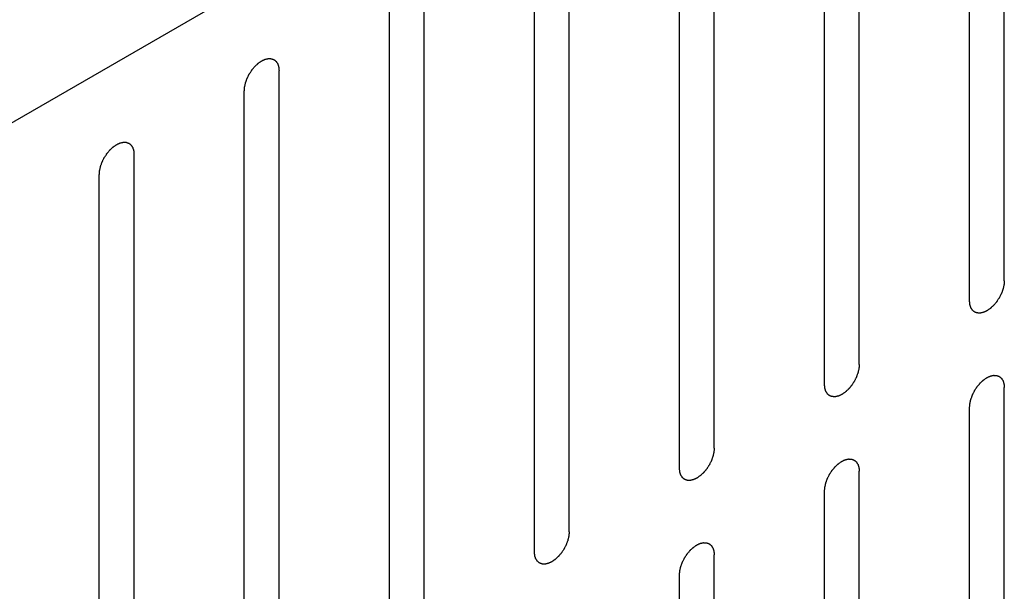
# Model space of a CAD drawing. Header units: inches. Extents: x 5 to 265, y 5 to 171.
# Tile 168 of 212: x 200.345 to 201.848, y 142.339 to 143.213. Entities that reach past the tile are written whole.
import ezdxf

# ---------------------------------------------------------------- set-up
doc = ezdxf.new("R2010")
doc.units = ezdxf.units.IN
doc.header["$LTSCALE"] = 14.96
doc.header["$MEASUREMENT"] = 0
doc.layers.get('0').update_dxf_attribs({"linetype": 'CONTINUOUS'})

msp = doc.modelspace()

# ---------------------------------------------------------------- linework, layer by layer
at = {"color": 7, "linetype": 'Continuous'}
for p, q in [((201.8407, 143.9256), (193.1327, 138.898)), ((201.8477, 142.8139), (201.8477, 143.7733)), ((201.7946, 142.7832), (201.7946, 143.7426)), ((201.6264, 142.6861), (201.6264, 143.6455)), ((201.5733, 142.6555), (201.5733, 143.6149)), ((201.405, 142.5583), (201.405, 143.5177)), ((201.352, 142.5277), (201.352, 143.4871)), ((201.1837, 142.4305), (201.1837, 143.3899)), ((201.1307, 142.3999), (201.1307, 143.3593)), ((200.9624, 142.3027), (200.9624, 143.2621)), ((200.9094, 142.2721), (200.9094, 143.2315)), ((200.7411, 142.175), (200.7411, 143.1344)), ((200.688, 142.1443), (200.688, 143.1037)), ((200.5197, 142.0472), (200.5197, 143.0066)), ((200.4667, 142.0166), (200.4667, 142.976)), ((201.8477, 141.6912), (201.8477, 142.6506)), ((201.7946, 141.6606), (201.7946, 142.6199)), ((201.6264, 141.5634), (201.6264, 142.5228)), ((201.5733, 141.5328), (201.5733, 142.4922)), ((201.405, 141.4356), (201.405, 142.395)), ((201.352, 141.405), (201.352, 142.3644))]:
    msp.add_line(p, q, dxfattribs=at)
for points in [[(200.688, 143.1037), (200.6881, 143.1043), (200.6882, 143.1053), (200.6883, 143.1069), (200.6884, 143.1082), (200.6885, 143.1091), (200.6885, 143.1096), (200.6885, 143.11), (200.6886, 143.1104), (200.6888, 143.1109), (200.689, 143.1119), (200.6893, 143.1133), (200.6896, 143.1146), (200.6898, 143.1156), (200.6899, 143.1161), (200.69, 143.1166), (200.6902, 143.117), (200.6904, 143.1175), (200.6907, 143.1185), (200.6912, 143.1199), (200.6918, 143.1213), (200.6921, 143.1223), (200.6923, 143.1228), (200.6924, 143.1232), (200.6927, 143.1237), (200.6929, 143.1242), (200.6934, 143.1252), (200.6941, 143.1266), (200.6948, 143.1279), (200.6953, 143.1289), (200.6956, 143.1295), (200.6958, 143.1299), (200.6961, 143.1303), (200.6964, 143.1308), (200.697, 143.1316), (200.6978, 143.1329), (200.6986, 143.1342), (200.6992, 143.1351), (200.6996, 143.1356), (200.6998, 143.136), (200.7001, 143.1363), (200.7005, 143.1368), (200.7011, 143.1376), (200.7021, 143.1387), (200.703, 143.1398), (200.7037, 143.1406), (200.7041, 143.1411), (200.7044, 143.1414), (200.7047, 143.1417), (200.7051, 143.1421), (200.7058, 143.1428), (200.7068, 143.1437), (200.7079, 143.1447), (200.7086, 143.1454), (200.709, 143.1457), (200.7093, 143.1461), (200.7096, 143.1463), (200.7101, 143.1466), (200.7108, 143.1471), (200.7119, 143.1479), (200.713, 143.1486), (200.7138, 143.1491), (200.7142, 143.1494), (200.7145, 143.1497), (200.7149, 143.1498), (200.7153, 143.15), (200.7161, 143.1504), (200.7171, 143.1509), (200.7182, 143.1514), (200.7189, 143.1517), (200.7194, 143.1519), (200.7197, 143.1521), (200.72, 143.1521), (200.7204, 143.1522), (200.7211, 143.1524), (200.7222, 143.1526), (200.7232, 143.1529), (200.7239, 143.153), (200.7243, 143.1531), (200.7247, 143.1532), (200.7249, 143.1532), (200.7253, 143.1532), (200.726, 143.1531), (200.7269, 143.1531), (200.7279, 143.1531), (200.7286, 143.153), (200.7289, 143.153), (200.7292, 143.153), (200.7295, 143.1529), (200.7298, 143.1528), (200.7304, 143.1526), (200.7313, 143.1523), (200.7321, 143.152), (200.7327, 143.1517), (200.733, 143.1516), (200.7333, 143.1515), (200.7335, 143.1513), (200.7338, 143.1511), (200.7343, 143.1507), (200.7349, 143.1502), (200.7356, 143.1496), (200.7361, 143.1492), (200.7364, 143.149), (200.7366, 143.1488), (200.7367, 143.1486), (200.7369, 143.1482), (200.7373, 143.1477), (200.7378, 143.1469), (200.7383, 143.1461), (200.7387, 143.1455), (200.7389, 143.1452), (200.739, 143.145), (200.7391, 143.1446), (200.7393, 143.1442), (200.7395, 143.1435), (200.7398, 143.1425), (200.7401, 143.1415), (200.7403, 143.1408), (200.7404, 143.1404), (200.7406, 143.1401), (200.7406, 143.1397), (200.7406, 143.1393), (200.7407, 143.1384), (200.7408, 143.1372), (200.7409, 143.1358), (200.741, 143.1348), (200.7411, 143.1344)], [(200.4667, 142.976), (200.4668, 142.9765), (200.4668, 142.9775), (200.467, 142.9791), (200.4671, 142.9804), (200.4671, 142.9813), (200.4672, 142.9818), (200.4672, 142.9822), (200.4673, 142.9826), (200.4674, 142.9832), (200.4677, 142.9841), (200.468, 142.9855), (200.4683, 142.9869), (200.4685, 142.9878), (200.4686, 142.9884), (200.4687, 142.9888), (200.4689, 142.9892), (200.4691, 142.9898), (200.4694, 142.9907), (200.4699, 142.9921), (200.4704, 142.9935), (200.4708, 142.9945), (200.471, 142.995), (200.4711, 142.9955), (200.4714, 142.9959), (200.4716, 142.9964), (200.4721, 142.9974), (200.4728, 142.9988), (200.4735, 143.0002), (200.474, 143.0011), (200.4743, 143.0017), (200.4745, 143.0021), (200.4747, 143.0025), (200.4751, 143.003), (200.4756, 143.0039), (200.4765, 143.0051), (200.4773, 143.0064), (200.4779, 143.0073), (200.4782, 143.0078), (200.4785, 143.0082), (200.4788, 143.0085), (200.4791, 143.009), (200.4798, 143.0098), (200.4808, 143.0109), (200.4817, 143.0121), (200.4824, 143.0129), (200.4828, 143.0133), (200.483, 143.0137), (200.4833, 143.0139), (200.4838, 143.0143), (200.4845, 143.015), (200.4855, 143.016), (200.4865, 143.0169), (200.4873, 143.0176), (200.4877, 143.018), (200.488, 143.0183), (200.4883, 143.0185), (200.4887, 143.0188), (200.4895, 143.0193), (200.4906, 143.0201), (200.4917, 143.0208), (200.4925, 143.0214), (200.4929, 143.0217), (200.4932, 143.0219), (200.4935, 143.022), (200.494, 143.0222), (200.4947, 143.0226), (200.4958, 143.0231), (200.4969, 143.0236), (200.4976, 143.0239), (200.4981, 143.0241), (200.4984, 143.0243), (200.4987, 143.0243), (200.4991, 143.0244), (200.4998, 143.0246), (200.5009, 143.0248), (200.5019, 143.0251), (200.5026, 143.0252), (200.503, 143.0253), (200.5033, 143.0254), (200.5036, 143.0254), (200.504, 143.0254), (200.5047, 143.0254), (200.5056, 143.0253), (200.5066, 143.0253), (200.5072, 143.0253), (200.5076, 143.0252), (200.5079, 143.0253), (200.5082, 143.0251), (200.5085, 143.025), (200.5091, 143.0248), (200.5099, 143.0245), (200.5108, 143.0242), (200.5114, 143.024), (200.5117, 143.0238), (200.512, 143.0238), (200.5122, 143.0236), (200.5125, 143.0233), (200.5129, 143.0229), (200.5136, 143.0224), (200.5143, 143.0218), (200.5148, 143.0214), (200.5151, 143.0212), (200.5153, 143.021), (200.5154, 143.0208), (200.5156, 143.0205), (200.516, 143.0199), (200.5165, 143.0191), (200.517, 143.0183), (200.5174, 143.0177), (200.5175, 143.0174), (200.5177, 143.0172), (200.5178, 143.0169), (200.5179, 143.0165), (200.5181, 143.0158), (200.5185, 143.0147), (200.5188, 143.0137), (200.519, 143.013), (200.5191, 143.0126), (200.5192, 143.0123), (200.5192, 143.012), (200.5193, 143.0115), (200.5194, 143.0106), (200.5195, 143.0095), (200.5196, 143.008), (200.5197, 143.0071), (200.5197, 143.0066)], [(201.8477, 142.8139), (201.8476, 142.8133), (201.8476, 142.8123), (201.8474, 142.8107), (201.8473, 142.8094), (201.8473, 142.8085), (201.8472, 142.808), (201.8472, 142.8076), (201.8471, 142.8072), (201.847, 142.8067), (201.8467, 142.8057), (201.8464, 142.8043), (201.8461, 142.803), (201.8459, 142.802), (201.8458, 142.8015), (201.8457, 142.801), (201.8455, 142.8006), (201.8453, 142.8001), (201.845, 142.7991), (201.8445, 142.7977), (201.844, 142.7963), (201.8436, 142.7953), (201.8434, 142.7948), (201.8433, 142.7944), (201.843, 142.794), (201.8428, 142.7934), (201.8423, 142.7924), (201.8416, 142.791), (201.8409, 142.7897), (201.8404, 142.7887), (201.8401, 142.7881), (201.8399, 142.7877), (201.8397, 142.7874), (201.8393, 142.7868), (201.8387, 142.786), (201.8379, 142.7847), (201.8371, 142.7834), (201.8365, 142.7825), (201.8362, 142.782), (201.8359, 142.7816), (201.8356, 142.7813), (201.8353, 142.7808), (201.8346, 142.78), (201.8336, 142.7789), (201.8327, 142.7778), (201.832, 142.777), (201.8316, 142.7765), (201.8314, 142.7762), (201.831, 142.7759), (201.8306, 142.7755), (201.8299, 142.7748), (201.8289, 142.7739), (201.8278, 142.7729), (201.8271, 142.7722), (201.8267, 142.7719), (201.8264, 142.7716), (201.8261, 142.7713), (201.8256, 142.771), (201.8249, 142.7705), (201.8238, 142.7698), (201.8227, 142.769), (201.8219, 142.7685), (201.8215, 142.7682), (201.8212, 142.7679), (201.8208, 142.7678), (201.8204, 142.7676), (201.8197, 142.7672), (201.8186, 142.7667), (201.8175, 142.7662), (201.8168, 142.7659), (201.8163, 142.7657), (201.816, 142.7655), (201.8157, 142.7655), (201.8153, 142.7654), (201.8146, 142.7652), (201.8135, 142.765), (201.8125, 142.7647), (201.8118, 142.7646), (201.8114, 142.7645), (201.8111, 142.7644), (201.8108, 142.7644), (201.8104, 142.7644), (201.8097, 142.7645), (201.8088, 142.7645), (201.8078, 142.7645), (201.8072, 142.7646), (201.8068, 142.7646), (201.8065, 142.7646), (201.8062, 142.7647), (201.8059, 142.7648), (201.8053, 142.765), (201.8045, 142.7653), (201.8036, 142.7656), (201.803, 142.7659), (201.8027, 142.766), (201.8024, 142.7661), (201.8022, 142.7663), (201.8019, 142.7665), (201.8015, 142.7669), (201.8008, 142.7674), (201.8001, 142.768), (201.7996, 142.7684), (201.7993, 142.7686), (201.7991, 142.7688), (201.799, 142.769), (201.7988, 142.7694), (201.7984, 142.7699), (201.7979, 142.7707), (201.7974, 142.7715), (201.797, 142.7721), (201.7968, 142.7724), (201.7967, 142.7726), (201.7966, 142.773), (201.7965, 142.7734), (201.7962, 142.7741), (201.7959, 142.7751), (201.7956, 142.7761), (201.7954, 142.7768), (201.7953, 142.7772), (201.7952, 142.7775), (201.7951, 142.7779), (201.7951, 142.7783), (201.795, 142.7792), (201.7949, 142.7804), (201.7948, 142.7818), (201.7947, 142.7828), (201.7946, 142.7832)], [(201.6264, 142.6861), (201.6263, 142.6856), (201.6262, 142.6845), (201.6261, 142.683), (201.626, 142.6817), (201.6259, 142.6808), (201.6259, 142.6802), (201.6259, 142.6799), (201.6258, 142.6794), (201.6256, 142.6789), (201.6254, 142.6779), (201.6251, 142.6766), (201.6248, 142.6752), (201.6246, 142.6742), (201.6244, 142.6737), (201.6244, 142.6733), (201.6242, 142.6728), (201.624, 142.6723), (201.6236, 142.6713), (201.6231, 142.6699), (201.6226, 142.6685), (201.6223, 142.6676), (201.6221, 142.667), (201.6219, 142.6666), (201.6217, 142.6662), (201.6214, 142.6656), (201.621, 142.6646), (201.6203, 142.6633), (201.6196, 142.6619), (201.6191, 142.6609), (201.6188, 142.6604), (201.6186, 142.6599), (201.6183, 142.6596), (201.618, 142.6591), (201.6174, 142.6582), (201.6166, 142.6569), (201.6158, 142.6556), (201.6152, 142.6547), (201.6148, 142.6542), (201.6146, 142.6538), (201.6143, 142.6535), (201.6139, 142.6531), (201.6133, 142.6523), (201.6123, 142.6511), (201.6114, 142.65), (201.6107, 142.6492), (201.6103, 142.6487), (201.61, 142.6484), (201.6097, 142.6481), (201.6093, 142.6477), (201.6086, 142.6471), (201.6076, 142.6461), (201.6065, 142.6451), (201.6058, 142.6445), (201.6054, 142.6441), (201.6051, 142.6438), (201.6048, 142.6436), (201.6043, 142.6433), (201.6036, 142.6427), (201.6025, 142.642), (201.6014, 142.6412), (201.6006, 142.6407), (201.6002, 142.6404), (201.5998, 142.6401), (201.5995, 142.64), (201.5991, 142.6398), (201.5983, 142.6395), (201.5973, 142.639), (201.5962, 142.6385), (201.5954, 142.6381), (201.595, 142.6379), (201.5947, 142.6377), (201.5944, 142.6377), (201.594, 142.6376), (201.5932, 142.6374), (201.5922, 142.6372), (201.5912, 142.637), (201.5905, 142.6368), (201.59, 142.6367), (201.5897, 142.6366), (201.5895, 142.6367), (201.5891, 142.6367), (201.5884, 142.6367), (201.5875, 142.6367), (201.5865, 142.6368), (201.5858, 142.6368), (201.5855, 142.6368), (201.5852, 142.6368), (201.5849, 142.6369), (201.5846, 142.637), (201.584, 142.6372), (201.5831, 142.6375), (201.5823, 142.6379), (201.5817, 142.6381), (201.5814, 142.6382), (201.5811, 142.6383), (201.5809, 142.6385), (201.5806, 142.6387), (201.5801, 142.6391), (201.5794, 142.6397), (201.5788, 142.6402), (201.5783, 142.6406), (201.578, 142.6409), (201.5778, 142.641), (201.5777, 142.6413), (201.5774, 142.6416), (201.5771, 142.6421), (201.5766, 142.6429), (201.5761, 142.6438), (201.5757, 142.6443), (201.5755, 142.6446), (201.5753, 142.6449), (201.5753, 142.6452), (201.5751, 142.6456), (201.5749, 142.6463), (201.5746, 142.6473), (201.5743, 142.6483), (201.5741, 142.649), (201.5739, 142.6494), (201.5738, 142.6497), (201.5738, 142.6501), (201.5738, 142.6506), (201.5737, 142.6514), (201.5736, 142.6526), (201.5735, 142.654), (201.5734, 142.655), (201.5733, 142.6555)], [(201.7946, 142.6199), (201.7947, 142.6205), (201.7948, 142.6215), (201.7949, 142.6231), (201.795, 142.6244), (201.7951, 142.6253), (201.7951, 142.6258), (201.7951, 142.6262), (201.7953, 142.6266), (201.7954, 142.6271), (201.7956, 142.6281), (201.7959, 142.6295), (201.7962, 142.6309), (201.7964, 142.6318), (201.7966, 142.6324), (201.7966, 142.6328), (201.7968, 142.6332), (201.797, 142.6337), (201.7974, 142.6347), (201.7979, 142.6361), (201.7984, 142.6375), (201.7987, 142.6385), (201.7989, 142.639), (201.7991, 142.6395), (201.7993, 142.6399), (201.7996, 142.6404), (201.8001, 142.6414), (201.8007, 142.6428), (201.8014, 142.6441), (201.8019, 142.6451), (201.8022, 142.6457), (201.8024, 142.6461), (201.8027, 142.6465), (201.803, 142.647), (201.8036, 142.6479), (201.8044, 142.6491), (201.8052, 142.6504), (201.8058, 142.6513), (201.8062, 142.6518), (201.8064, 142.6522), (201.8067, 142.6525), (201.8071, 142.653), (201.8077, 142.6538), (201.8087, 142.6549), (201.8096, 142.656), (201.8103, 142.6568), (201.8107, 142.6573), (201.811, 142.6577), (201.8113, 142.6579), (201.8117, 142.6583), (201.8124, 142.659), (201.8134, 142.6599), (201.8145, 142.6609), (201.8152, 142.6616), (201.8156, 142.662), (201.8159, 142.6623), (201.8163, 142.6625), (201.8167, 142.6628), (201.8175, 142.6633), (201.8185, 142.6641), (201.8196, 142.6648), (201.8204, 142.6653), (201.8208, 142.6656), (201.8212, 142.6659), (201.8215, 142.666), (201.8219, 142.6662), (201.8227, 142.6666), (201.8237, 142.6671), (201.8248, 142.6676), (201.8256, 142.6679), (201.826, 142.6681), (201.8263, 142.6683), (201.8266, 142.6683), (201.827, 142.6684), (201.8278, 142.6686), (201.8288, 142.6688), (201.8298, 142.6691), (201.8305, 142.6692), (201.831, 142.6693), (201.8313, 142.6694), (201.8316, 142.6694), (201.8319, 142.6694), (201.8326, 142.6693), (201.8336, 142.6693), (201.8345, 142.6693), (201.8352, 142.6693), (201.8356, 142.6692), (201.8358, 142.6693), (201.8361, 142.6691), (201.8364, 142.669), (201.837, 142.6688), (201.8379, 142.6685), (201.8387, 142.6682), (201.8393, 142.668), (201.8397, 142.6678), (201.8399, 142.6678), (201.8401, 142.6676), (201.8404, 142.6673), (201.8409, 142.6669), (201.8416, 142.6664), (201.8422, 142.6658), (201.8427, 142.6654), (201.843, 142.6652), (201.8432, 142.665), (201.8433, 142.6648), (201.8436, 142.6645), (201.8439, 142.6639), (201.8444, 142.6631), (201.8449, 142.6623), (201.8453, 142.6617), (201.8455, 142.6614), (201.8457, 142.6612), (201.8457, 142.6609), (201.8459, 142.6605), (201.8461, 142.6597), (201.8464, 142.6587), (201.8467, 142.6577), (201.8469, 142.657), (201.8471, 142.6566), (201.8472, 142.6563), (201.8472, 142.656), (201.8472, 142.6555), (201.8473, 142.6546), (201.8474, 142.6534), (201.8476, 142.652), (201.8476, 142.651), (201.8477, 142.6506)], [(201.405, 142.5583), (201.405, 142.5578), (201.4049, 142.5567), (201.4048, 142.5552), (201.4047, 142.5539), (201.4046, 142.553), (201.4046, 142.5525), (201.4045, 142.5521), (201.4044, 142.5517), (201.4043, 142.5511), (201.4041, 142.5501), (201.4038, 142.5488), (201.4035, 142.5474), (201.4033, 142.5464), (201.4031, 142.5459), (201.4031, 142.5455), (201.4029, 142.5451), (201.4027, 142.5445), (201.4023, 142.5435), (201.4018, 142.5421), (201.4013, 142.5408), (201.401, 142.5398), (201.4008, 142.5392), (201.4006, 142.5388), (201.4004, 142.5384), (201.4001, 142.5378), (201.3996, 142.5369), (201.3989, 142.5355), (201.3982, 142.5341), (201.3978, 142.5331), (201.3975, 142.5326), (201.3973, 142.5322), (201.397, 142.5318), (201.3967, 142.5313), (201.3961, 142.5304), (201.3953, 142.5291), (201.3944, 142.5279), (201.3939, 142.527), (201.3935, 142.5265), (201.3933, 142.5261), (201.393, 142.5257), (201.3926, 142.5253), (201.3919, 142.5245), (201.391, 142.5233), (201.39, 142.5222), (201.3894, 142.5214), (201.389, 142.521), (201.3887, 142.5206), (201.3884, 142.5203), (201.388, 142.5199), (201.3873, 142.5193), (201.3862, 142.5183), (201.3852, 142.5174), (201.3845, 142.5167), (201.3841, 142.5163), (201.3838, 142.516), (201.3834, 142.5158), (201.383, 142.5155), (201.3822, 142.515), (201.3811, 142.5142), (201.38, 142.5134), (201.3793, 142.5129), (201.3788, 142.5126), (201.3785, 142.5124), (201.3782, 142.5122), (201.3778, 142.512), (201.377, 142.5117), (201.3759, 142.5112), (201.3749, 142.5107), (201.3741, 142.5103), (201.3737, 142.5101), (201.3734, 142.51), (201.3731, 142.5099), (201.3726, 142.5098), (201.3719, 142.5097), (201.3709, 142.5094), (201.3699, 142.5092), (201.3691, 142.509), (201.3687, 142.5089), (201.3684, 142.5088), (201.3681, 142.5089), (201.3677, 142.5089), (201.3671, 142.5089), (201.3661, 142.5089), (201.3652, 142.509), (201.3645, 142.509), (201.3641, 142.509), (201.3638, 142.509), (201.3636, 142.5091), (201.3632, 142.5092), (201.3627, 142.5095), (201.3618, 142.5098), (201.361, 142.5101), (201.3604, 142.5103), (201.36, 142.5104), (201.3598, 142.5105), (201.3596, 142.5107), (201.3593, 142.5109), (201.3588, 142.5113), (201.3581, 142.5119), (201.3574, 142.5125), (201.357, 142.5128), (201.3567, 142.5131), (201.3565, 142.5132), (201.3563, 142.5135), (201.3561, 142.5138), (201.3558, 142.5144), (201.3553, 142.5152), (201.3548, 142.516), (201.3544, 142.5165), (201.3542, 142.5169), (201.354, 142.5171), (201.3539, 142.5174), (201.3538, 142.5178), (201.3536, 142.5185), (201.3533, 142.5195), (201.353, 142.5205), (201.3527, 142.5212), (201.3526, 142.5216), (201.3525, 142.5219), (201.3525, 142.5223), (201.3524, 142.5228), (201.3524, 142.5236), (201.3523, 142.5248), (201.3521, 142.5263), (201.352, 142.5272), (201.352, 142.5277)], [(201.5733, 142.4922), (201.5734, 142.4927), (201.5735, 142.4937), (201.5736, 142.4953), (201.5737, 142.4966), (201.5738, 142.4975), (201.5738, 142.498), (201.5738, 142.4984), (201.5739, 142.4988), (201.574, 142.4994), (201.5743, 142.5003), (201.5746, 142.5017), (201.5749, 142.5031), (201.5751, 142.504), (201.5752, 142.5046), (201.5753, 142.505), (201.5755, 142.5054), (201.5757, 142.506), (201.576, 142.5069), (201.5765, 142.5083), (201.577, 142.5097), (201.5774, 142.5107), (201.5776, 142.5113), (201.5777, 142.5117), (201.578, 142.5121), (201.5782, 142.5126), (201.5787, 142.5136), (201.5794, 142.515), (201.5801, 142.5164), (201.5806, 142.5173), (201.5809, 142.5179), (201.5811, 142.5183), (201.5813, 142.5187), (201.5817, 142.5192), (201.5823, 142.5201), (201.5831, 142.5214), (201.5839, 142.5226), (201.5845, 142.5235), (201.5848, 142.524), (201.5851, 142.5244), (201.5854, 142.5247), (201.5858, 142.5252), (201.5864, 142.526), (201.5874, 142.5271), (201.5883, 142.5283), (201.589, 142.5291), (201.5894, 142.5295), (201.5896, 142.5299), (201.59, 142.5301), (201.5904, 142.5305), (201.5911, 142.5312), (201.5921, 142.5322), (201.5932, 142.5331), (201.5939, 142.5338), (201.5943, 142.5342), (201.5946, 142.5345), (201.5949, 142.5347), (201.5954, 142.535), (201.5961, 142.5355), (201.5972, 142.5363), (201.5983, 142.537), (201.5991, 142.5376), (201.5995, 142.5379), (201.5998, 142.5381), (201.6002, 142.5382), (201.6006, 142.5384), (201.6013, 142.5388), (201.6024, 142.5393), (201.6035, 142.5398), (201.6042, 142.5401), (201.6047, 142.5403), (201.605, 142.5405), (201.6053, 142.5406), (201.6057, 142.5407), (201.6064, 142.5408), (201.6075, 142.5411), (201.6085, 142.5413), (201.6092, 142.5415), (201.6096, 142.5415), (201.61, 142.5416), (201.6102, 142.5416), (201.6106, 142.5416), (201.6113, 142.5416), (201.6122, 142.5415), (201.6132, 142.5415), (201.6139, 142.5415), (201.6142, 142.5415), (201.6145, 142.5415), (201.6148, 142.5414), (201.6151, 142.5412), (201.6157, 142.541), (201.6166, 142.5407), (201.6174, 142.5404), (201.618, 142.5402), (201.6183, 142.54), (201.6186, 142.54), (201.6188, 142.5398), (201.6191, 142.5396), (201.6195, 142.5392), (201.6202, 142.5386), (201.6209, 142.538), (201.6214, 142.5376), (201.6217, 142.5374), (201.6219, 142.5373), (201.622, 142.537), (201.6222, 142.5367), (201.6226, 142.5361), (201.6231, 142.5353), (201.6236, 142.5345), (201.624, 142.5339), (201.6242, 142.5336), (201.6243, 142.5334), (201.6244, 142.5331), (201.6245, 142.5327), (201.6248, 142.532), (201.6251, 142.531), (201.6254, 142.5299), (201.6256, 142.5292), (201.6257, 142.5288), (201.6259, 142.5286), (201.6259, 142.5282), (201.6259, 142.5277), (201.626, 142.5269), (201.6261, 142.5257), (201.6262, 142.5242), (201.6263, 142.5233), (201.6264, 142.5228)], [(201.1837, 142.4305), (201.1837, 142.43), (201.1836, 142.429), (201.1835, 142.4274), (201.1834, 142.4261), (201.1833, 142.4252), (201.1832, 142.4247), (201.1832, 142.4243), (201.1831, 142.4239), (201.183, 142.4233), (201.1828, 142.4224), (201.1825, 142.421), (201.1821, 142.4196), (201.1819, 142.4187), (201.1818, 142.4181), (201.1817, 142.4177), (201.1816, 142.4173), (201.1814, 142.4167), (201.181, 142.4158), (201.1805, 142.4144), (201.18, 142.413), (201.1796, 142.412), (201.1794, 142.4114), (201.1793, 142.411), (201.1791, 142.4106), (201.1788, 142.4101), (201.1783, 142.4091), (201.1776, 142.4077), (201.1769, 142.4063), (201.1764, 142.4054), (201.1762, 142.4048), (201.176, 142.4044), (201.1757, 142.404), (201.1754, 142.4035), (201.1748, 142.4026), (201.1739, 142.4013), (201.1731, 142.4001), (201.1725, 142.3992), (201.1722, 142.3987), (201.172, 142.3983), (201.1717, 142.398), (201.1713, 142.3975), (201.1706, 142.3967), (201.1697, 142.3956), (201.1687, 142.3944), (201.1681, 142.3936), (201.1677, 142.3932), (201.1674, 142.3928), (201.1671, 142.3925), (201.1667, 142.3922), (201.1659, 142.3915), (201.1649, 142.3905), (201.1639, 142.3896), (201.1632, 142.3889), (201.1627, 142.3885), (201.1624, 142.3882), (201.1621, 142.388), (201.1617, 142.3877), (201.1609, 142.3872), (201.1598, 142.3864), (201.1587, 142.3857), (201.158, 142.3851), (201.1575, 142.3848), (201.1572, 142.3846), (201.1569, 142.3845), (201.1564, 142.3842), (201.1557, 142.3839), (201.1546, 142.3834), (201.1535, 142.3829), (201.1528, 142.3826), (201.1524, 142.3824), (201.152, 142.3822), (201.1517, 142.3821), (201.1513, 142.382), (201.1506, 142.3819), (201.1496, 142.3816), (201.1485, 142.3814), (201.1478, 142.3812), (201.1474, 142.3812), (201.1471, 142.3811), (201.1468, 142.3811), (201.1464, 142.3811), (201.1458, 142.3811), (201.1448, 142.3812), (201.1439, 142.3812), (201.1432, 142.3812), (201.1428, 142.3812), (201.1425, 142.3812), (201.1423, 142.3813), (201.1419, 142.3815), (201.1413, 142.3817), (201.1405, 142.382), (201.1396, 142.3823), (201.139, 142.3825), (201.1387, 142.3827), (201.1384, 142.3827), (201.1382, 142.3829), (201.138, 142.3831), (201.1375, 142.3835), (201.1368, 142.3841), (201.1361, 142.3847), (201.1356, 142.3851), (201.1354, 142.3853), (201.1351, 142.3854), (201.135, 142.3857), (201.1348, 142.386), (201.1344, 142.3866), (201.1339, 142.3874), (201.1334, 142.3882), (201.1331, 142.3888), (201.1329, 142.3891), (201.1327, 142.3893), (201.1326, 142.3896), (201.1325, 142.39), (201.1323, 142.3907), (201.132, 142.3917), (201.1316, 142.3927), (201.1314, 142.3934), (201.1313, 142.3939), (201.1312, 142.3941), (201.1312, 142.3945), (201.1311, 142.395), (201.1311, 142.3958), (201.1309, 142.397), (201.1308, 142.3985), (201.1307, 142.3994), (201.1307, 142.3999)], [(201.352, 142.3644), (201.352, 142.3649), (201.3521, 142.3659), (201.3523, 142.3675), (201.3524, 142.3688), (201.3524, 142.3697), (201.3525, 142.3702), (201.3525, 142.3706), (201.3526, 142.371), (201.3527, 142.3716), (201.3529, 142.3725), (201.3533, 142.3739), (201.3536, 142.3753), (201.3538, 142.3762), (201.3539, 142.3768), (201.354, 142.3772), (201.3542, 142.3776), (201.3544, 142.3782), (201.3547, 142.3792), (201.3552, 142.3805), (201.3557, 142.3819), (201.3561, 142.3829), (201.3563, 142.3835), (201.3564, 142.3839), (201.3566, 142.3843), (201.3569, 142.3849), (201.3574, 142.3858), (201.3581, 142.3872), (201.3588, 142.3886), (201.3593, 142.3896), (201.3596, 142.3901), (201.3598, 142.3905), (201.36, 142.3909), (201.3604, 142.3914), (201.3609, 142.3923), (201.3618, 142.3936), (201.3626, 142.3948), (201.3632, 142.3957), (201.3635, 142.3962), (201.3638, 142.3966), (201.3641, 142.397), (201.3644, 142.3974), (201.3651, 142.3982), (201.366, 142.3994), (201.367, 142.4005), (201.3677, 142.4013), (201.368, 142.4017), (201.3683, 142.4021), (201.3686, 142.4024), (201.369, 142.4028), (201.3698, 142.4034), (201.3708, 142.4044), (201.3718, 142.4053), (201.3726, 142.406), (201.373, 142.4064), (201.3733, 142.4067), (201.3736, 142.4069), (201.374, 142.4072), (201.3748, 142.4077), (201.3759, 142.4085), (201.377, 142.4093), (201.3778, 142.4098), (201.3782, 142.4101), (201.3785, 142.4103), (201.3788, 142.4105), (201.3793, 142.4107), (201.38, 142.411), (201.3811, 142.4115), (201.3822, 142.412), (201.3829, 142.4124), (201.3833, 142.4126), (201.3837, 142.4127), (201.384, 142.4128), (201.3844, 142.4129), (201.3851, 142.413), (201.3861, 142.4133), (201.3872, 142.4135), (201.3879, 142.4137), (201.3883, 142.4138), (201.3886, 142.4139), (201.3889, 142.4138), (201.3893, 142.4138), (201.39, 142.4138), (201.3909, 142.4138), (201.3919, 142.4137), (201.3925, 142.4137), (201.3929, 142.4137), (201.3932, 142.4137), (201.3934, 142.4136), (201.3938, 142.4135), (201.3944, 142.4132), (201.3952, 142.4129), (201.3961, 142.4126), (201.3967, 142.4124), (201.397, 142.4123), (201.3973, 142.4122), (201.3975, 142.412), (201.3977, 142.4118), (201.3982, 142.4114), (201.3989, 142.4108), (201.3996, 142.4102), (201.4001, 142.4099), (201.4003, 142.4096), (201.4006, 142.4095), (201.4007, 142.4092), (201.4009, 142.4089), (201.4013, 142.4083), (201.4018, 142.4075), (201.4023, 142.4067), (201.4026, 142.4062), (201.4028, 142.4058), (201.403, 142.4056), (201.4031, 142.4053), (201.4032, 142.4049), (201.4034, 142.4042), (201.4038, 142.4032), (201.4041, 142.4022), (201.4043, 142.4015), (201.4044, 142.4011), (201.4045, 142.4008), (201.4045, 142.4004), (201.4046, 142.3999), (201.4047, 142.3991), (201.4048, 142.3979), (201.4049, 142.3964), (201.405, 142.3955), (201.405, 142.395)]]:
    msp.add_open_spline(points, degree=3, knots=[0, 0, 0, 0, 0.015625, 0.03125, 0.046875, 0.054688, 0.058594, 0.0625, 0.066406, 0.070312, 0.078125, 0.09375, 0.109375, 0.117188, 0.121094, 0.125, 0.128906, 0.132812, 0.140625, 0.15625, 0.171875, 0.179688, 0.183594, 0.1875, 0.191406, 0.195312, 0.203125, 0.21875, 0.234375, 0.242188, 0.246094, 0.25, 0.253906, 0.257812, 0.265625, 0.28125, 0.296875, 0.304688, 0.308594, 0.3125, 0.316406, 0.320312, 0.328125, 0.34375, 0.359375, 0.367188, 0.371094, 0.375, 0.378906, 0.382812, 0.390625, 0.40625, 0.421875, 0.429688, 0.433594, 0.4375, 0.441406, 0.445312, 0.453125, 0.46875, 0.484375, 0.492188, 0.496094, 0.5, 0.503906, 0.507812, 0.515625, 0.53125, 0.546875, 0.554688, 0.558594, 0.5625, 0.566406, 0.570312, 0.578125, 0.59375, 0.609375, 0.617188, 0.621094, 0.625, 0.628906, 0.632812, 0.640625, 0.65625, 0.671875, 0.679688, 0.683594, 0.6875, 0.691406, 0.695312, 0.703125, 0.71875, 0.734375, 0.742188, 0.746094, 0.75, 0.753906, 0.757812, 0.765625, 0.78125, 0.796875, 0.804688, 0.808594, 0.8125, 0.816406, 0.820312, 0.828125, 0.84375, 0.859375, 0.867188, 0.871094, 0.875, 0.878906, 0.882812, 0.890625, 0.90625, 0.921875, 0.929688, 0.933594, 0.9375, 0.941406, 0.945312, 0.953125, 0.96875, 0.984375, 1, 1, 1, 1], dxfattribs=at)

doc.saveas('drawing.dxf')
